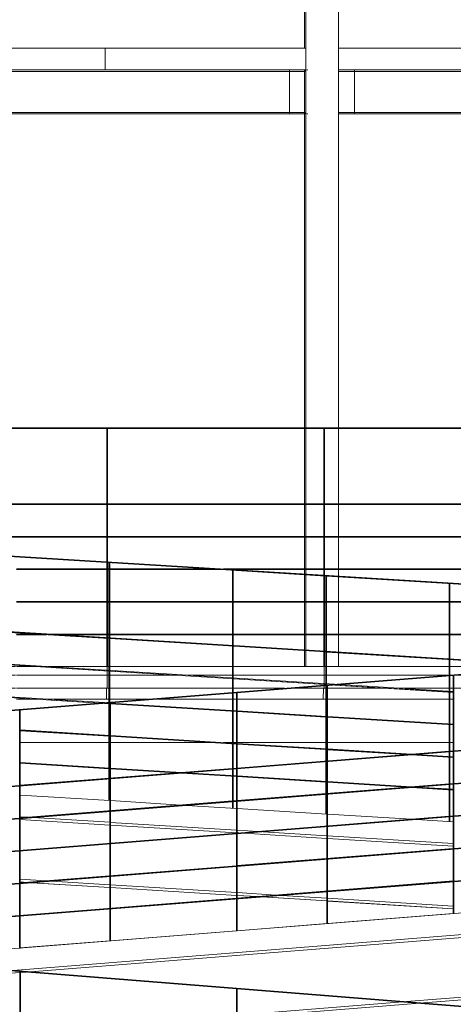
# Model space of a CAD drawing. Header units: millimetres. Extents: x 210059 to 342622, y 147607 to 161162.
# Tile 17 of 30: x 264420 to 266420, y 150793 to 155332. Entities that reach past the tile are written whole.
import ezdxf

# ---------------------------------------------------------------- set-up
doc = ezdxf.new("R2010")
doc.units = ezdxf.units.MM
for name, color, linetype, lineweight in [('A-FLOR', 192, 'Continuous', 5), ('A-GENM', 13, 'Continuous', 13), ('Balaústres', 7, 'Continuous', 5), ('C-TOPO', 7, 'Continuous', 5), ('Corrimão', 7, 'Continuous', 5), ('Guarda-corpos', 7, 'Continuous', 5), ('I-WALL', 2, 'Continuous', 13), ('S-BEAM', 12, 'Continuous', 13), ('S-COLS', 52, 'Continuous', 13)]:
    doc.layers.add(name, color=color, linetype=linetype, lineweight=lineweight)

# ---------------------------------------------------------------- blocks, each defined once
blk = doc.blocks.new('Guarda-corpo - 25mm-V44-TRECHO 1 - CORTE LONGITUDINAL')
at = {"layer": 'Balaústres', "color": 55}
for p, q in [((263835.8328651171, 152102.9218229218), (263835.8328651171, 151756.4138404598)), ((263836.0372698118, 151755.9475417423), (263836.0372698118, 152102.9380746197)), ((263839.0372549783, 151756.1860629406), (263839.0372549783, 152103.176595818)), ((263835.8328651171, 151752.9218229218), (263835.8328651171, 151606.4138404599)), ((263836.0372698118, 151605.9475417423), (263836.0372698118, 151752.9380746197)), ((263839.0372549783, 151606.1860629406), (263839.0372549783, 151753.176595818)), ((263835.8328651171, 151602.9218229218), (263835.8328651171, 151456.4138404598)), ((263836.0372698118, 151455.9475417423), (263836.0372698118, 151602.9380746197)), ((263839.0372549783, 151456.1860629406), (263839.0372549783, 151603.176595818)), ((263835.8328651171, 151452.9218229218), (263835.8328651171, 151306.4138404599)), ((263836.0372698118, 151305.9475417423), (263836.0372698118, 151452.9380746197)), ((263839.0372549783, 151306.1860629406), (263839.0372549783, 151453.176595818)), ((263835.8328651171, 151302.9218229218), (263835.8328651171, 151156.4138404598)), ((263836.0372698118, 151155.9475417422), (263836.0372698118, 151302.9380746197)), ((263839.0372549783, 151156.1860629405), (263839.0372549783, 151303.176595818)), ((263835.8328651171, 151152.9218229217), (263835.8328651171, 151006.4300921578)), ((263836.0372698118, 151006.4300921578), (263836.0372698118, 151152.9380746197)), ((263839.0372549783, 151006.6686133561), (263839.0372549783, 151153.1765958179)), ((263835.8328651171, 151006.4300921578), (263836.0372698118, 151006.4300921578)), ((263836.0372698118, 151006.4300921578), (263839.0372549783, 151006.6686133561))]:
    blk.add_line(p, q, dxfattribs=at)
blk = doc.blocks.new('Guarda-corpo - Guarda-corpo-2976238-TRECHO 1 - CORTE LONGITUDINAL')
at = {"layer": 'Corrimão', "color": 55}
for p, q in [((256837.5718741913, 151549.9998900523), (269415.0110670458, 152550.0001238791)), ((265422.5985267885, 151882.5735466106), (266419.59359708, 151961.842091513)), ((264422.6034713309, 151803.0664805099), (265419.5985416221, 151882.3350254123)), ((265422.5985267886, 151732.5735466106), (266419.59359708, 151811.842091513)), ((264422.6034713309, 151653.06648051), (265419.5985416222, 151732.3350254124)), ((265422.5985267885, 151582.5735466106), (266419.59359708, 151661.842091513)), ((264422.6034713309, 151503.0664805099), (265419.5985416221, 151582.3350254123)), ((265422.5985267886, 151432.5735466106), (266419.59359708, 151511.842091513)), ((264422.6034713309, 151353.06648051), (265419.5985416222, 151432.3350254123)), ((265422.5985267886, 151282.5735466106), (266419.59359708, 151361.842091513)), ((264422.6034713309, 151203.06648051), (265419.5985416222, 151282.3350254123))]:
    blk.add_line(p, q, dxfattribs=at)
for p in [(1999.990110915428, 159.0141322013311), (999.9950554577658, 79.50706610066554)]:
    blk.add_blockref('Guarda-corpo - 25mm-V44-TRECHO 1 - CORTE LONGITUDINAL', p)
blk = doc.blocks.new('Guarda-corpo - 25mm-4287830-TRECHO 1 - CORTE LONGITUDINAL')
at = {"layer": 'Balaústres', "color": 55}
for p, q in [((269419.3743587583, 152199.8644877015), (269419.3743587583, 152546.855020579)), ((269422.5787486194, 152547.1192605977), (269419.578763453, 152546.8807393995)), ((269419.578763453, 151449.8807393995), (269419.578763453, 152546.8807393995)), ((269422.5787486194, 152547.1192605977), (269422.5787486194, 151450.1192605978)), ((269419.3743587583, 152049.8644877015), (269419.3743587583, 152196.8550205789)), ((269419.3743587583, 151899.8644877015), (269419.3743587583, 152046.8550205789)), ((269419.3743587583, 151749.8644877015), (269419.3743587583, 151896.8550205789)), ((269419.3743587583, 151599.8644877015), (269419.3743587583, 151746.8550205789)), ((269419.3743587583, 151449.8807393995), (269419.3743587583, 151596.8550205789)), ((269419.3743587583, 151449.8807393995), (269419.578763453, 151449.8807393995)), ((269419.578763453, 151449.8807393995), (269422.5787486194, 151450.1192605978))]:
    blk.add_line(p, q, dxfattribs=at)
blk = doc.blocks.new('Guarda-corpo - Guarda-corpo-2976281-TRECHO 1 - CORTE LONGITUDINAL')
at = {"layer": 'Corrimão', "color": 55}
for p, q in [((256843.6425087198, 151550.0000003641), (269421.0787560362, 152549.9999999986)), ((256862.670371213, 151548.5033902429), (269421.0787560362, 152546.990532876)), ((259044.8261012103, 151375.0105150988), (269421.0787560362, 152199.9999999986)), ((259063.7520525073, 151373.5058022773), (269421.0787560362, 152196.990532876)), ((259988.146821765, 151300.0115488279), (269421.0787560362, 152049.9999999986)), ((260007.0727730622, 151298.5068360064), (269421.0787560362, 152046.990532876)), ((260931.4675423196, 151225.0125825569), (269421.0787560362, 151899.9999999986)), ((260950.3934936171, 151223.5078697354), (269421.0787560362, 151896.990532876)), ((261874.7882628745, 151150.013616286), (269421.0787560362, 151749.9999999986)), ((261893.7142141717, 151148.5089034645), (269421.0787560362, 151746.990532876)), ((262818.1089834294, 151075.014650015), (269421.0787560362, 151599.9999999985)), ((262837.0349347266, 151073.5099371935), (269421.0787560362, 151596.990532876))]:
    blk.add_line(p, q, dxfattribs=at)
for p in [(-2999.985166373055, -238.5211983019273), (-3999.980221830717, -318.0282644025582), (-4999.975277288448, -397.5353305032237)]:
    blk.add_blockref('Guarda-corpo - 25mm-4287830-TRECHO 1 - CORTE LONGITUDINAL', p)
blk = doc.blocks.new('Guarda-corpo - 25mm-V73-TRECHO 1 - CORTE LONGITUDINAL')
at = {"layer": 'Balaústres', "color": 55}
for p, q in [((265419.9446208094, 150518.1550115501), (265419.9446208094, 150865.1387603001)), ((265420.1490255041, 149768.4369880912), (265420.1490255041, 150865.1387603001)), ((265423.1490106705, 149768.1984758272), (265423.1490106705, 150864.9002456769)), ((265419.9446208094, 150368.1550115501), (265419.9446208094, 150515.1455449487)), ((265419.9446208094, 150218.1550115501), (265419.9446208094, 150365.1455449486)), ((265419.9446208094, 150068.1550115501), (265419.9446208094, 150215.1455449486)), ((265419.9446208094, 149918.1550115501), (265419.9446208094, 150065.1455449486)), ((265419.9446208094, 149768.4532391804), (265419.9446208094, 149915.1455449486))]:
    blk.add_line(p, q, dxfattribs=at)
blk = doc.blocks.new('Guarda-corpo - 25mm-V74-TRECHO 1 - CORTE LONGITUDINAL')
at = {"layer": 'Balaústres', "color": 55}
for p, q in [((264419.9495653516, 150597.6598859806), (264419.9495653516, 150944.6436347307)), ((264420.1539700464, 149847.9410761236), (264420.1539700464, 150944.6436347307)), ((264423.1539552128, 149847.7025638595), (264423.1539552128, 150944.4051201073)), ((264419.9495653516, 150447.6598859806), (264419.9495653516, 150594.6504193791)), ((264419.9495653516, 150297.6598859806), (264419.9495653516, 150444.6504193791)), ((264419.9495653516, 150147.6598859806), (264419.9495653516, 150294.6504193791)), ((264419.9495653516, 149997.6598859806), (264419.9495653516, 150144.6504193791)), ((264419.9495653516, 149847.9573272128), (264419.9495653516, 149994.6504193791))]:
    blk.add_line(p, q, dxfattribs=at)
blk = doc.blocks.new('Guarda-corpo - Guarda-corpo-3090293-TRECHO 1 - CORTE LONGITUDINAL')
at = {"layer": 'Corrimão', "color": 55}
for p, q in [((256843.8469088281, 151549.999954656), (269421.629239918, 150550.0000052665)), ((269421.6292399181, 150546.990538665), (256843.8469088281, 151546.9904880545))]:
    blk.add_line(p, q, dxfattribs=at)
for name in ['Guarda-corpo - 25mm-V74-TRECHO 1 - CORTE LONGITUDINAL', 'Guarda-corpo - 25mm-V73-TRECHO 1 - CORTE LONGITUDINAL']:
    blk.add_blockref(name, (0, 0))
blk = doc.blocks.new('_EST_ PLACA PISO ESTRUTURAL BORDA - _EST_ PLACA PISO ESTRUTURAL BORDA-V91-TRECHO 1 - CORTE LONGITUDINAL')
at = {"layer": 'A-GENM'}
for p, q in [((265823.8729686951, 152310), (265823.8729686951, 152350)), ((265823.8729686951, 152350), (265831.9171020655, 152350)), ((265834.9170872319, 152350), (266400.9628690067, 152350)), ((266403.962854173, 152350), (266823.8680241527, 152350)), ((266823.8680241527, 152350), (266823.8680241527, 152343.9849240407)), ((265831.9171020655, 152310), (265823.8729686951, 152310)), ((265823.8729686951, 152271.3440625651), (265823.8729686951, 152310)), ((265831.9171020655, 152310), (265823.8729686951, 152310)), ((266396.4248085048, 152310), (265834.9170872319, 152310)), ((266396.4248085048, 152310), (265834.9170872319, 152310)), ((266823.8680241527, 152310), (266440.3454364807, 152310)), ((266823.8680241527, 152310), (266440.3454364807, 152310)), ((266823.8680241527, 152340.4929065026), (266823.8680241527, 152310)), ((266823.8680241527, 152310), (266823.8680241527, 152250)), ((265823.8729686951, 152264.47785794), (265823.8729686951, 152267.9708548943)), ((265823.8729686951, 152250), (265823.8729686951, 152260.985840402)), ((265820.2408545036, 152200), (265820.345677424, 152250)), ((265831.9171020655, 152250), (265823.8729686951, 152250)), ((266114.8995396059, 152250), (265839.0273658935, 152250)), ((266400.9628690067, 152250), (266169.5264934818, 152250)), ((266419.59359708, 152250), (266403.962854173, 152250)), ((266823.8680241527, 152250), (266422.5935822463, 152250)), ((266820.3407328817, 152250), (266820.2564919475, 152209.8175027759)), ((266820.2494210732, 152206.4447317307), (266820.2359099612, 152200))]:
    blk.add_line(p, q, dxfattribs=at)
blk = doc.blocks.new('_EST_ PLACA PISO ESTRUTURAL BORDA - _EST_ PLACA PISO ESTRUTURAL BORDA-V92-TRECHO 1 - CORTE LONGITUDINAL')
at = {"layer": 'A-GENM'}
for p, q in [((264823.877915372, 152333.0936338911), (264823.877915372, 152350)), ((264823.877915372, 152350), (264831.9220466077, 152350)), ((264834.9220317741, 152350), (265400.9678135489, 152350)), ((265403.9677987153, 152350), (265823.8729708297, 152350)), ((265823.8729708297, 152350), (265823.8729708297, 152310)), ((264823.877915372, 152310), (264823.877915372, 152329.7204262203)), ((264831.9220466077, 152310), (264823.877915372, 152310)), ((264823.877915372, 152250), (264823.877915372, 152310)), ((264831.9220466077, 152310), (264823.877915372, 152310)), ((265143.2376817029, 152310), (264834.9220317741, 152310)), ((265143.2376817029, 152310), (264834.9220317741, 152310)), ((265400.9678135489, 152310), (265197.8646355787, 152310)), ((265400.9678135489, 152310), (265197.8646355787, 152310)), ((265823.8729708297, 152310), (265403.9677987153, 152310)), ((265823.8729708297, 152310), (265403.9677987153, 152310)), ((265823.8729708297, 152310), (265823.8729708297, 152271.3440624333)), ((265823.8729708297, 152267.9708547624), (265823.8729708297, 152264.4778581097)), ((265823.8729708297, 152260.9858405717), (265823.8729708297, 152250)), ((264820.2458011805, 152200), (264820.3506241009, 152250)), ((264831.9220466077, 152250), (264823.877915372, 152250)), ((265400.9678135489, 152250), (264834.9220317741, 152250)), ((265641.7786333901, 152250), (265403.9677987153, 152250)), ((265823.8729708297, 152250), (265685.6992613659, 152250)), ((265820.3456795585, 152250), (265820.2408566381, 152200))]:
    blk.add_line(p, q, dxfattribs=at)
blk = doc.blocks.new('_EST_ PLACA PISO ESTRUTURAL BORDA - _EST_ PLACA PISO ESTRUTURAL BORDA-V93-TRECHO 1 - CORTE LONGITUDINAL')
at = {"layer": 'A-GENM'}
for p, q in [((263823.8828620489, 152310), (263823.8828620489, 152350)), ((263823.8828620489, 152350), (263831.9269911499, 152350)), ((263834.9269763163, 152350), (264400.9727580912, 152350)), ((264404.3819928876, 152350), (264495.4631097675, 152350)), ((264550.0900636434, 152350), (264823.8779175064, 152350)), ((264823.8779175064, 152350), (264823.8779175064, 152333.0936337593)), ((263831.9269911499, 152310), (263823.8828620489, 152310)), ((263823.8828620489, 152250), (263823.8828620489, 152310)), ((263831.9269911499, 152310), (263823.8828620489, 152310)), ((264400.9727580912, 152310), (263834.9269763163, 152310)), ((264400.9727580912, 152310), (263834.9269763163, 152310)), ((264823.8779175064, 152310), (264404.3819928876, 152310)), ((264823.8779175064, 152310), (264404.3819928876, 152310)), ((264823.8779175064, 152329.7204260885), (264823.8779175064, 152310)), ((264823.8779175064, 152310), (264823.8779175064, 152250)), ((263820.2507478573, 152200), (263820.3381468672, 152241.688883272)), ((263820.3452177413, 152245.0616543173), (263820.3555707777, 152250)), ((263831.9269911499, 152250), (263823.8828620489, 152250)), ((264400.9727580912, 152250), (263834.9269763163, 152250)), ((264823.8779175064, 152250), (264404.3819928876, 152250)), ((264820.3506262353, 152250), (264820.2458033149, 152200))]:
    blk.add_line(p, q, dxfattribs=at)
blk = doc.blocks.new('Guarda-corpo - 25mm-V114-TRECHO 1 - CORTE LONGITUDINAL')
at = {"layer": 'Balaústres', "color": 55}
for p, q in [((264831.717641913, 152829.5969097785), (264831.717641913, 152482.6095317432)), ((264831.9220466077, 152185.6103604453), (264831.9220466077, 152829.5969097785)), ((264834.9220317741, 152185.8488816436), (264834.9220317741, 152829.4116610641)), ((264831.717641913, 152479.6038176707), (264831.717641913, 152332.6095317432)), ((264831.717641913, 152329.6038176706), (264831.717641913, 152185.5941087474)), ((264831.717641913, 152179.6038176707), (264831.717641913, 152032.6095317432)), ((264831.9220466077, 151835.6103604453), (264831.9220466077, 152182.1183429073)), ((264834.9220317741, 151835.8488816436), (264834.9220317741, 152182.3568641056)), ((264831.717641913, 152029.6038176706), (264831.717641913, 151882.6095317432)), ((264831.717641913, 151879.6038176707), (264831.717641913, 151835.5941087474)), ((264831.717641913, 151832.1020912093), (264831.717641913, 151732.617785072)), ((264831.9220466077, 151732.6051631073), (264831.9220466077, 151832.1183429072)), ((264834.9220317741, 151732.4199143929), (264834.9220317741, 151832.3568641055))]:
    blk.add_line(p, q, dxfattribs=at)
blk = doc.blocks.new('Guarda-corpo - 25mm-V115-TRECHO 1 - CORTE LONGITUDINAL')
at = {"layer": 'Balaústres', "color": 55}
for p, q in [((265831.7126973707, 152767.8473383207), (265831.7126973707, 152420.8599602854)), ((265831.9171020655, 152265.117426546), (265831.9171020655, 152767.8473383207)), ((265834.9170872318, 152265.3559477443), (265834.9170872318, 152767.6620896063)), ((265831.7126973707, 152417.8542462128), (265831.7126973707, 152270.8599602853)), ((265831.7126973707, 152267.8542462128), (265831.7126973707, 152265.1011748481)), ((265831.7126973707, 152261.60915731), (265831.7126973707, 152120.8599602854)), ((265831.9171020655, 151915.117426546), (265831.9171020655, 152261.6254090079)), ((265834.9170872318, 151915.3559477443), (265834.9170872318, 152261.8639302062)), ((265831.7126973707, 152117.8542462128), (265831.7126973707, 151970.8599602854)), ((265831.7126973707, 151967.8542462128), (265831.7126973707, 151915.101174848)), ((265831.7126973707, 151911.60915731), (265831.7126973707, 151820.8599602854)), ((265831.9171020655, 151765.117426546), (265831.9171020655, 151911.6254090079)), ((265834.9170872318, 151765.3559477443), (265834.9170872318, 151911.8639302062)), ((265831.7126973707, 151817.8542462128), (265831.7126973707, 151765.1011748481)), ((265831.7126973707, 151761.6091573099), (265831.7126973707, 151670.8682136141)), ((265831.9171020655, 151670.8555916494), (265831.9171020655, 151761.6254090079)), ((265834.9170872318, 151670.670342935), (265834.9170872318, 151761.8639302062))]:
    blk.add_line(p, q, dxfattribs=at)
blk = doc.blocks.new('Guarda-corpo - Guarda-corpo-3704854-TRECHO 1 - CORTE LONGITUDINAL')
at = {"layer": 'Corrimão', "color": 55}
for p, q in [((254833.4714846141, 153449.9999999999), (269408.3993531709, 152549.9999999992)), ((269390.8416287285, 152548.0784732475), (254833.4714846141, 153446.9942859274)), ((254833.4714846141, 153100), (266934.3724942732, 152352.7708536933)), ((266913.0942077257, 152351.0790711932), (254833.4714846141, 153096.9942859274)), ((254833.4714846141, 152949.9999999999), (265872.4807424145, 152268.3425385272)), ((265851.2024558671, 152266.6507560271), (254833.4714846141, 152946.9942859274)), ((254833.4714846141, 152800), (264810.5889905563, 152183.9142233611)), ((264789.3107040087, 152182.222440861), (254833.4714846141, 152796.9942859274)), ((266419.59359708, 152231.5526730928), (265875.9234200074, 152265.1242395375)), ((265897.2017065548, 152266.8160220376), (266419.5935970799, 152234.5583871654)), ((264836.0323252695, 152179.337386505), (264814.0316681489, 152180.6959243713)), ((264839.032310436, 152182.1578518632), (265419.5985416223, 152146.3079586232)), ((265419.5985416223, 152143.3022445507), (264839.032310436, 152179.1521377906)), ((265422.5985267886, 152146.1227099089), (265836.0273807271, 152120.5935291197)), ((265836.0273807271, 152117.5878150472), (265422.5985267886, 152143.1169958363)), ((265839.0273658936, 152120.4082804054), (266419.5935970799, 152084.5583871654)), ((266419.59359708, 152081.5526730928), (265839.0273658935, 152117.4025663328)), ((264422.6034713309, 152057.8722813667), (264836.0323252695, 152032.3431005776)), ((264836.0323252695, 152029.337386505), (264422.6034713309, 152054.8665672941)), ((264839.032310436, 152032.1578518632), (265419.5985416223, 151996.3079586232)), ((265419.5985416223, 151993.3022445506), (264839.032310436, 152029.1521377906)), ((265422.5985267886, 151996.1227099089), (265836.0273807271, 151970.5935291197)), ((265836.0273807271, 151967.5878150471), (265422.5985267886, 151993.1169958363)), ((265839.0273658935, 151970.4082804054), (266226.4446597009, 151946.4853102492)), ((266205.1663731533, 151944.7935277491), (265839.0273658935, 151967.4025663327)), ((266419.59359708, 151931.5526730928), (266229.8873372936, 151943.2670112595)), ((266251.1656238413, 151944.9587937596), (266419.59359708, 151934.5583871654)), ((264422.6034713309, 151907.8722813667), (264836.0323252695, 151882.3431005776)), ((264836.0323252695, 151879.337386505), (264422.6034713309, 151904.8665672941)), ((264839.032310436, 151882.1578518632), (265164.5529078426, 151862.0569950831)), ((265143.274621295, 151860.365212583), (264839.032310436, 151879.1521377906)), ((265419.5985416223, 151843.3022445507), (265167.9955854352, 151858.8386960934)), ((265189.2738719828, 151860.5304785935), (265419.5985416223, 151846.3079586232)), ((265422.5985267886, 151846.1227099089), (265836.0273807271, 151820.5935291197)), ((265836.0273807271, 151817.5878150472), (265422.5985267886, 151843.1169958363)), ((265839.0273658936, 151820.4082804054), (266226.4446597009, 151796.4853102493)), ((266205.1663731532, 151794.7935277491), (265839.0273658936, 151817.4025663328)), ((266419.5935970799, 151781.5526730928), (266229.8873372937, 151793.2670112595)), ((266251.1656238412, 151794.9587937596), (266419.5935970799, 151784.5583871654))]:
    blk.add_line(p, q, dxfattribs=at)
for name in ['Guarda-corpo - 25mm-V114-TRECHO 1 - CORTE LONGITUDINAL', 'Guarda-corpo - 25mm-V115-TRECHO 1 - CORTE LONGITUDINAL']:
    blk.add_blockref(name, (0, 0))
blk = doc.blocks.new('Guarda-corpo - 25mm-V122-TRECHO 1 - CORTE LONGITUDINAL')
at = {"layer": 'Balaústres', "color": 55}
for p, q in [((265400.7634088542, 152447.4710257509), (265400.7634088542, 152794.0909101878)), ((265400.9678135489, 152447.4584037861), (265400.9678135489, 152794.0909101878)), ((265403.9677987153, 152793.9056614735), (265403.9677987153, 152447.2731550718)), ((265400.7634088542, 152297.4710257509), (265400.7634088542, 152444.09781808)), ((265400.9678135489, 152297.4584037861), (265400.9678135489, 152444.4526897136)), ((265403.9677987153, 152444.2674409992), (265403.9677987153, 152297.2731550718)), ((265400.7634088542, 152230.8374918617), (265400.7634088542, 152294.09781808)), ((265400.9678135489, 152230.8537435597), (265400.9678135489, 152294.4526897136)), ((265403.9677987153, 152294.2674409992), (265403.9677987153, 152231.092264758)), ((265400.7634088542, 152147.4710257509), (265400.7634088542, 152227.3454743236)), ((265400.9678135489, 152147.4584037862), (265400.9678135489, 152227.3617260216)), ((265403.9677987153, 152227.6002472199), (265403.9677987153, 152147.2731550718)), ((265400.7634088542, 151997.4710257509), (265400.7634088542, 152144.09781808)), ((265400.9678135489, 151997.4584037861), (265400.9678135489, 152144.4526897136)), ((265403.9677987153, 152144.2674409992), (265403.9677987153, 151997.2731550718)), ((265400.7634088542, 151880.8374918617), (265400.7634088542, 151994.09781808)), ((265400.9678135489, 151880.8537435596), (265400.9678135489, 151994.4526897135)), ((265403.9677987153, 151994.2674409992), (265403.9677987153, 151881.0922647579)), ((265400.7634088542, 151847.4710257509), (265400.7634088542, 151877.3454743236)), ((265400.9678135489, 151847.4584037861), (265400.9678135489, 151877.3617260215)), ((265403.9677987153, 151877.6002472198), (265403.9677987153, 151847.2731550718)), ((265400.7634088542, 151730.8374918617), (265400.7634088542, 151844.09781808)), ((265400.9678135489, 151730.8537435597), (265400.9678135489, 151844.4526897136)), ((265403.9677987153, 151844.2674409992), (265403.9677987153, 151731.092264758)), ((265400.7634088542, 151697.4792790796), (265400.7634088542, 151727.3454743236)), ((265400.9678135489, 151697.4666571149), (265400.9678135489, 151727.3617260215)), ((265403.9677987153, 151727.6002472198), (265403.9677987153, 151697.2814084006))]:
    blk.add_line(p, q, dxfattribs=at)
blk = doc.blocks.new('Guarda-corpo - 25mm-V123-TRECHO 1 - CORTE LONGITUDINAL')
at = {"layer": 'Balaústres', "color": 55}
for p, q in [((266400.7584643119, 152385.721454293), (266400.7584643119, 152732.34133873)), ((266400.9628690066, 152385.7088323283), (266400.9628690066, 152732.34133873)), ((266403.962854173, 152732.1560900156), (266403.962854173, 152385.5235836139)), ((266400.7584643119, 152310.3445579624), (266400.7584643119, 152382.3482466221)), ((266400.9628690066, 152310.3608096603), (266400.9628690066, 152382.7031182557)), ((266403.962854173, 152382.5178695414), (266403.962854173, 152310.5993308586)), ((266400.7584643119, 152235.721454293), (266400.7584643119, 152306.8525404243)), ((266400.9628690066, 152235.7088323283), (266400.9628690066, 152306.8687921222)), ((266403.962854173, 152307.1073133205), (266403.962854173, 152235.5235836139)), ((266400.7584643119, 152085.721454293), (266400.7584643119, 152232.3482466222)), ((266400.9628690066, 152085.7088323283), (266400.9628690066, 152232.7031182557)), ((266403.962854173, 152232.5178695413), (266403.962854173, 152085.5235836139)), ((266400.7584643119, 151960.3445579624), (266400.7584643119, 152082.3482466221)), ((266400.9628690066, 151960.3608096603), (266400.9628690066, 152082.7031182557)), ((266403.962854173, 152082.5178695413), (266403.962854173, 151960.5993308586)), ((266400.7584643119, 151935.721454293), (266400.7584643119, 151956.8525404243)), ((266400.9628690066, 151935.7088323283), (266400.9628690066, 151956.8687921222)), ((266403.962854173, 151957.1073133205), (266403.962854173, 151935.5235836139)), ((266400.7584643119, 151810.3445579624), (266400.7584643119, 151932.3482466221)), ((266400.9628690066, 151810.3608096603), (266400.9628690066, 151932.7031182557)), ((266403.962854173, 151932.5178695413), (266403.962854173, 151810.5993308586)), ((266400.7584643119, 151785.721454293), (266400.7584643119, 151806.8525404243)), ((266400.9628690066, 151785.7088323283), (266400.9628690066, 151806.8687921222)), ((266403.962854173, 151807.1073133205), (266403.962854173, 151785.5235836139)), ((266400.7584643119, 151660.3445579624), (266400.7584643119, 151782.3482466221)), ((266400.9628690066, 151660.3608096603), (266400.9628690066, 151782.7031182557)), ((266403.962854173, 151782.5178695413), (266403.962854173, 151660.5993308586)), ((266400.7584643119, 151635.7297076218), (266400.7584643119, 151656.8525404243)), ((266400.9628690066, 151635.7170856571), (266400.9628690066, 151656.8687921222)), ((266403.962854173, 151657.1073133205), (266403.962854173, 151635.5318369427))]:
    blk.add_line(p, q, dxfattribs=at)
blk = doc.blocks.new('Guarda-corpo - Guarda-corpo-3704872-TRECHO 1 - CORTE LONGITUDINAL')
at = {"layer": 'Corrimão', "color": 55}
for p, q in [((263834.9269763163, 152890.7880248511), (264831.9220466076, 152829.2237021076)), ((264834.922031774, 152829.0384533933), (265831.9171020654, 152767.4741306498)), ((265834.9170872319, 152767.2888819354), (266831.912157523, 152705.7245591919)), ((263834.9269763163, 152540.7880248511), (264831.9220466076, 152479.2237021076)), ((264834.922031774, 152479.0384533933), (265831.9171020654, 152417.4741306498)), ((263834.9269763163, 152390.7880248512), (264831.9220466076, 152329.2237021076)), ((265834.9170872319, 152417.2888819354), (266831.912157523, 152355.7245591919)), ((264834.922031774, 152329.0384533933), (265831.9171020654, 152267.4741306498)), ((265834.9170872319, 152267.2888819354), (265848.6008663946, 152266.4439102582)), ((265873.321830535, 152264.9173937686), (266419.5935970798, 152231.1851794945)), ((263834.9269763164, 152240.7880248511), (264786.7091145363, 152182.015595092)), ((264811.4300786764, 152180.4890786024), (264831.9220466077, 152179.2237021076)), ((264839.032310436, 152178.7846441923), (265419.5985416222, 152142.9347509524)), ((265422.5985267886, 152142.749502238), (265831.9171020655, 152117.4741306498)), ((265839.0273658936, 152117.0350727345), (266419.5935970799, 152081.1851794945)), ((264422.6034713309, 152054.4990736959), (264831.9220466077, 152029.2237021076)), ((264839.032310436, 152028.7846441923), (265419.5985416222, 151992.9347509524)), ((265422.5985267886, 151992.749502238), (265831.9171020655, 151967.4741306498)), ((265839.0273658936, 151967.0350727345), (266202.564783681, 151944.5866819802)), ((266227.2857478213, 151943.0601654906), (266419.5935970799, 151931.1851794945)), ((264422.6034713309, 151904.4990736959), (264831.9220466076, 151879.2237021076)), ((264839.032310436, 151878.7846441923), (265140.6730318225, 151860.1583668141)), ((265165.3939959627, 151858.6318503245), (265419.5985416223, 151842.9347509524)), ((265422.5985267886, 151842.749502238), (265831.9171020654, 151817.4741306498)), ((265839.0273658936, 151817.0350727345), (266202.5647836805, 151794.5866819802)), ((266227.285747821, 151793.0601654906), (266419.5935970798, 151781.1851794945))]:
    blk.add_line(p, q, dxfattribs=at)
for name in ['Guarda-corpo - 25mm-V122-TRECHO 1 - CORTE LONGITUDINAL', 'Guarda-corpo - 25mm-V123-TRECHO 1 - CORTE LONGITUDINAL']:
    blk.add_blockref(name, (0, 0))
blk = doc.blocks.new('PFC-Parallel Flange Channel - 90x300-3727853-TRECHO 1 - CORTE LONGITUDINAL')
at = {"layer": 'S-BEAM'}
for p, q in [((264422.6034713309, 151657.8805346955), (264456.6835008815, 151655.77609707)), ((264422.6034713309, 151645.3567260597), (264836.0323252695, 151619.8275452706)), ((264481.4044650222, 151654.2495805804), (264836.0323252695, 151632.3513539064)), ((264839.0323104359, 151632.166105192), (265419.5985416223, 151596.316211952)), ((264839.0323104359, 151619.6422965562), (265419.5985416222, 151583.7924033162)), ((265422.5985267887, 151596.1309632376), (265518.5752527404, 151590.2044122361)), ((265422.5985267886, 151583.6071546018), (265429.9157254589, 151583.1553184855)), ((265454.6366895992, 151581.6288019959), (265836.0273807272, 151558.0779738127)), ((265543.2962168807, 151588.6778957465), (265836.0273807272, 151570.6017824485)), ((265839.0273658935, 151570.4165337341), (266419.59359708, 151534.5666404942)), ((265839.0273658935, 151557.8927250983), (266419.5935970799, 151522.0428318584)), ((264422.603471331, 151369.8329360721), (264541.2978771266, 151362.5035711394)), ((264422.6034713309, 151357.3091274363), (264452.6383498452, 151355.4544773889)), ((264477.3593139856, 151353.9279608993), (264836.0323252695, 151331.7799466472)), ((264566.018841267, 151360.9770546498), (264836.0323252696, 151344.303755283)), ((264839.032310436, 151344.1185065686), (265419.5985416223, 151308.2686133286)), ((264839.0323104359, 151331.5946979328), (265419.5985416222, 151295.7448046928)), ((265422.5985267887, 151308.0833646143), (265603.1896289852, 151296.9318863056)), ((265422.5985267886, 151295.5595559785), (265514.5301017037, 151289.882792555)), ((265539.2510658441, 151288.3562760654), (265836.0273807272, 151270.0303751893)), ((265627.9105931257, 151295.4053698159), (265836.0273807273, 151282.5541838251)), ((265839.0273658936, 151282.3689351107), (266419.59359708, 151246.5190418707)), ((265839.0273658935, 151269.8451264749), (266419.5935970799, 151233.995233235))]:
    blk.add_line(p, q, dxfattribs=at)
blk = doc.blocks.new('PFC-Parallel Flange Channel - 90x300-V132-TRECHO 1 - CORTE LONGITUDINAL')
at = {"layer": 'S-BEAM'}
for p, q in [((264450.0126998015, 151355.2457186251), (264422.603471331, 151356.9382351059)), ((264836.0323252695, 151331.4090543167), (264474.7336639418, 151353.7192021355)), ((265419.5985416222, 151295.3739123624), (264839.032310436, 151331.2238056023)), ((265511.9044516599, 151289.6740337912), (265422.5985267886, 151295.188663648)), ((265836.0273807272, 151269.6594828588), (265536.6254158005, 151288.1475173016)), ((266419.5935970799, 151233.6243409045), (265839.0273658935, 151269.4742341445))]:
    blk.add_line(p, q, dxfattribs=at)
blk = doc.blocks.new('_EST_ PILAR METÁLICO COM ILUMINAÇÃO - 150 x 150-V151-TRECHO 1 - CORTE LONGITUDINAL')
at = {"layer": 'S-COLS'}
for p, q in [((265739.2083646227, 155199.9999999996), (265739.2083646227, 156279.042528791)), ((265739.6800677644, 156261.9962006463), (265739.6800677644, 153450)), ((265889.679326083, 153450), (265889.679326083, 156261.9962006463)), ((265739.2083646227, 153450), (265739.2083646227, 155099.9999999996)), ((265739.2083646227, 153100), (265739.2083646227, 153447)), ((265739.6800677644, 153447), (265739.6800677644, 153100)), ((265889.679326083, 153100), (265889.679326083, 153447)), ((265739.2083646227, 152950), (265739.2083646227, 153097)), ((265739.6800677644, 153097), (265739.6800677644, 152950)), ((265889.679326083, 152950), (265889.679326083, 153097)), ((265739.2083646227, 152800), (265739.2083646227, 152947)), ((265739.6800677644, 152947), (265739.6800677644, 152800)), ((265889.679326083, 152800), (265889.679326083, 152947)), ((265739.2083646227, 152776.5720914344), (265739.2083646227, 152797)), ((265739.2083646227, 152650), (265739.2083646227, 152773.1988837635)), ((265739.6800677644, 152797), (265739.6800677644, 152776.5429638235)), ((265739.6800677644, 152773.1697561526), (265739.6800677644, 152650)), ((265889.679326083, 152767.2805281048), (265889.679326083, 152797)), ((265889.679326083, 152650), (265889.679326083, 152763.907320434)), ((265739.2083646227, 152500), (265739.2083646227, 152647)), ((265739.6800677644, 152647), (265739.6800677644, 152500)), ((265889.679326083, 152500), (265889.679326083, 152647)), ((265739.2083646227, 152426.5720914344), (265739.2083646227, 152497)), ((265739.6800677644, 152497), (265739.6800677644, 152426.5429638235)), ((265889.679326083, 152417.2805281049), (265889.679326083, 152497)), ((265739.2083646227, 152350), (265739.2083646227, 152423.1988837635)), ((265739.6800677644, 152423.1697561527), (265739.6800677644, 152350)), ((265889.679326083, 152350), (265889.679326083, 152413.907320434))]:
    blk.add_line(p, q, dxfattribs=at)
blk = doc.blocks.new('_EST_ PILAR METÁLICO COM ILUMINAÇÃO - 150 x 150-V154-TRECHO 1 - CORTE LONGITUDINAL')
at = {"layer": 'S-COLS'}
for p, q in [((265732.9205474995, 155199.9999999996), (265732.9205474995, 160261.9962006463)), ((265733.3922506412, 160279.042528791), (265733.3922506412, 155199.9999999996)), ((265732.9205474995, 153450), (265732.9205474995, 155099.9999999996)), ((265733.3922506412, 155099.9999999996), (265733.3922506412, 153450)), ((265732.9205474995, 153100), (265732.9205474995, 153447)), ((265733.3922506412, 153447), (265733.3922506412, 153100)), ((265732.9205474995, 152950), (265732.9205474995, 153097)), ((265733.3922506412, 153097), (265733.3922506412, 152950)), ((265732.9205474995, 152800), (265732.9205474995, 152947)), ((265733.3922506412, 152947), (265733.3922506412, 152800)), ((265732.9205474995, 152776.960363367), (265732.9205474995, 152797)), ((265732.9205474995, 152650), (265732.9205474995, 152773.5871556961)), ((265733.3922506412, 152797), (265733.3922506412, 152776.9312357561)), ((265733.3922506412, 152773.5580280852), (265733.3922506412, 152650)), ((265732.9205474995, 152500), (265732.9205474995, 152647)), ((265733.3922506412, 152647), (265733.3922506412, 152500)), ((265732.9205474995, 152426.960363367), (265732.9205474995, 152497)), ((265733.3922506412, 152497), (265733.3922506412, 152426.9312357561)), ((265732.9205474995, 152350), (265732.9205474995, 152423.5871556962)), ((265733.3922506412, 152423.5580280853), (265733.3922506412, 152350))]:
    blk.add_line(p, q, dxfattribs=at)
blk = doc.blocks.new('_EME_ GRADEX PISO 3X1  - _EME_ GRADEX PISO 3X1 -V177-TRECHO 1 - CORTE LONGITUDINAL')
at = {"layer": 'A-GENM'}
for p, q in [((265889.6793260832, 155199.9999999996), (266814.4418619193, 155199.9999999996)), ((266814.4418619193, 155199.9999999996), (266814.4418619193, 155104.9999999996)), ((265964.612195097, 155099.9999999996), (265889.6793260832, 155099.9999999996)), ((266814.4418619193, 155104.9999999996), (266814.4418619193, 155099.9999999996))]:
    blk.add_line(p, q, dxfattribs=at)
blk = doc.blocks.new('_EME_ GRADEX PISO 3X1  - _EME_ GRADEX PISO 3X1 -V173-TRECHO 1 - CORTE LONGITUDINAL')
at = {"layer": 'A-GENM'}
for p, q in [((279814.3775828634, 155199.9999999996), (280814.3726383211, 155199.9999999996)), ((279814.3775828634, 155199.9999999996), (279814.3775828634, 155104.9999999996)), ((280814.3726383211, 155199.9999999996), (280814.3726383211, 155104.9999999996)), ((279814.3775828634, 155104.9999999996), (279814.3775828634, 155099.9999999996)), ((280814.3726383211, 155104.9999999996), (280814.3726383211, 155099.9999999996))]:
    blk.add_line(p, q, dxfattribs=at)
blk = doc.blocks.new('_EME_ GRADEX PISO 3X1  - _EME_ GRADEX PISO 3X1 -V178-TRECHO 1 - CORTE LONGITUDINAL')
at = {"layer": 'A-GENM'}
for p, q in [((264814.4517510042, 155199.9999999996), (265739.6800677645, 155199.9999999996)), ((264814.4517510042, 155104.9999999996), (264814.4517510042, 155199.9999999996)), ((264814.4517510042, 155099.9999999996), (264814.4517510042, 155104.9999999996)), ((265739.6800677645, 155099.9999999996), (265664.6136073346, 155099.9999999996))]:
    blk.add_line(p, q, dxfattribs=at)
blk = doc.blocks.new('Guarda-corpo - 25mm-V216-TRECHO 1 - CORTE LONGITUDINAL')
at = {"layer": 'Balaústres', "color": 55}
for p, q in [((265822.1684984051, 153100), (265822.1684984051, 153447)), ((265822.3728524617, 153447), (265825.3728376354, 153447)), ((265822.3728524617, 152771.4366945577), (265822.3728524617, 153447)), ((265825.3728376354, 152771.2514458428), (265825.3728376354, 153447)), ((265822.1684984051, 152950), (265822.1684984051, 153097)), ((265822.1684984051, 152800), (265822.1684984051, 152947)), ((265822.1684984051, 152771.4493133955), (265822.1684984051, 152797)), ((265822.1684984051, 152650), (265822.1684984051, 152768.0761057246)), ((265822.3728524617, 152421.4366945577), (265822.3728524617, 152768.0634868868)), ((265825.3728376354, 152421.2514458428), (265825.3728376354, 152767.878238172)), ((265822.1684984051, 152500), (265822.1684984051, 152647)), ((265822.1684984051, 152421.4493133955), (265822.1684984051, 152497)), ((265822.1684984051, 152350), (265822.1684984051, 152418.0761057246)), ((265822.3728524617, 152350), (265822.3728524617, 152418.0634868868)), ((265825.3728376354, 152350), (265825.3728376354, 152417.878238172)), ((265823.8729401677, 152350), (265822.3728524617, 152350)), ((265825.3728376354, 152350), (265823.8729686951, 152350))]:
    blk.add_line(p, q, dxfattribs=at)
blk = doc.blocks.new('Guarda-corpo - 25mm-V217-TRECHO 1 - CORTE LONGITUDINAL')
at = {"layer": 'Balaústres', "color": 55}
for p, q in [((264822.1734404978, 153100), (264822.1734404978, 153447)), ((264822.3777945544, 153447), (264825.3777797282, 153447)), ((264822.3777945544, 152833.1862661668), (264822.3777945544, 153447)), ((264825.3777797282, 152833.001017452), (264825.3777797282, 153447)), ((264822.1734404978, 152950), (264822.1734404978, 153097)), ((264822.1734404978, 152833.1988850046), (264822.1734404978, 152947)), ((264822.1734404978, 152800), (264822.1734404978, 152829.8256773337)), ((264822.3777945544, 152483.1862661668), (264822.3777945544, 152829.8130584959)), ((264825.3777797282, 152483.001017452), (264825.3777797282, 152829.6278097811)), ((264822.1734404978, 152650), (264822.1734404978, 152797)), ((264822.1734404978, 152500), (264822.1734404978, 152647)), ((264822.1734404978, 152483.1988850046), (264822.1734404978, 152497)), ((264822.1734404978, 152350), (264822.1734404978, 152479.8256773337)), ((264822.3777945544, 152350), (264822.3777945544, 152479.8130584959)), ((264825.3777797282, 152350), (264825.3777797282, 152479.6278097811)), ((264823.8778822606, 152350), (264822.3777945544, 152350)), ((264825.3777797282, 152350), (264823.877915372, 152350))]:
    blk.add_line(p, q, dxfattribs=at)
blk = doc.blocks.new('Guarda-corpo - Guarda-corpo-4281392-TRECHO 1 - CORTE LONGITUDINAL')
at = {"layer": 'Corrimão', "color": 55}
for p, q in [((281823.7937715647, 153450), (254823.9272080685, 153450)), ((254882.0545775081, 153447), (281823.7937715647, 153447)), ((281823.7937715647, 153100), (260501.498989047, 153100)), ((260550.0820819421, 153097), (281823.7937715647, 153097)), ((281823.7937715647, 152950), (262930.6536338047, 152950)), ((262979.2367266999, 152947), (281823.7937715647, 152947)), ((264831.9220466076, 152800), (264404.3819928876, 152800)), ((265305.1813246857, 152800), (264834.922031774, 152800)), ((281823.7937715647, 152800), (265359.808278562, 152800)), ((264404.3819928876, 152797), (264831.9220466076, 152797)), ((264834.922031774, 152797), (265353.7644175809, 152797)), ((265408.3913714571, 152797), (281823.7937715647, 152797)), ((264831.9220466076, 152650), (264404.3819928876, 152650)), ((264404.3819928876, 152647), (264831.9220466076, 152647)), ((265400.9678135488, 152650), (264834.922031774, 152650)), ((264834.922031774, 152647), (265400.9678135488, 152647)), ((265831.9171020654, 152650), (265403.9677987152, 152650)), ((265403.9677987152, 152647), (265831.9171020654, 152647)), ((266400.9628690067, 152650), (265834.9170872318, 152650)), ((265834.9170872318, 152647), (266400.9628690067, 152647)), ((266831.912157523, 152650), (266403.962854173, 152650)), ((266403.962854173, 152647), (266831.912157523, 152647)), ((264495.4631097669, 152500), (264404.3819928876, 152500)), ((264404.3819928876, 152497), (264544.0462026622, 152497)), ((264831.9220466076, 152500), (264550.0900636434, 152500)), ((264598.6731565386, 152497), (264831.9220466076, 152497)), ((265400.9678135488, 152500), (264834.922031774, 152500)), ((264834.922031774, 152497), (265400.9678135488, 152497)), ((265831.9171020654, 152500), (265403.9677987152, 152500)), ((265403.9677987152, 152497), (265831.9171020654, 152497)), ((266400.9628690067, 152500), (265834.9170872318, 152500)), ((265834.9170872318, 152497), (266400.9628690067, 152497)), ((266831.912157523, 152500), (266403.962854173, 152500)), ((266403.962854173, 152497), (266831.912157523, 152497))]:
    blk.add_line(p, q, dxfattribs=at)
for name in ['Guarda-corpo - 25mm-V217-TRECHO 1 - CORTE LONGITUDINAL', 'Guarda-corpo - 25mm-V216-TRECHO 1 - CORTE LONGITUDINAL']:
    blk.add_blockref(name, (0, 0))

msp = doc.modelspace()

# ---------------------------------------------------------------- linework, layer by layer
at = {"layer": 'A-FLOR'}
for p, q in [((264836.0323252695, 151732.3513539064), (264422.6034713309, 151757.8805346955)), ((265164.6113354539, 151712.0616405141), (264839.0323104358, 151732.166105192)), ((265419.5985416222, 151696.316211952), (265189.3322995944, 151710.5351240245)), ((265836.0273807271, 151670.6017824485), (265422.5985267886, 151696.1309632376)), ((266226.5030873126, 151646.4899556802), (265839.0273658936, 151670.4165337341)), ((264422.6034713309, 151657.8805346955), (264456.6835008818, 151655.77609707)), ((264481.4044650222, 151654.2495805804), (264836.0323252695, 151632.3513539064)), ((264839.0323104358, 151632.166105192), (265419.5985416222, 151596.316211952)), ((266419.59359708, 151634.5666404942), (266251.2240514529, 151644.9634391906)), ((265422.5985267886, 151596.1309632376), (265518.5752527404, 151590.2044122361)), ((265543.2962168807, 151588.6778957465), (265836.0273807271, 151570.6017824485)), ((265839.0273658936, 151570.4165337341), (266419.59359708, 151534.5666404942)), ((269421.0787560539, 151450), (263761.4297039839, 151000.0156837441)), ((264390.3101843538, 150950.0163728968), (269421.0787560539, 151350)), ((265839.0273658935, 151165.6989972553), (266419.5935970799, 151211.8583432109)), ((265422.5985267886, 151132.5897983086), (265836.0273807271, 151165.460476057)), ((264839.0323104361, 151086.1919311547), (265419.5985416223, 151132.3512771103)), ((264422.603471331, 151053.0827322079), (264836.0323252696, 151085.9534099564))]:
    msp.add_line(p, q, dxfattribs=at)
at = {"layer": 'C-TOPO'}
for p, q in [((264422.603471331, 151999.9965087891), (264831.9220466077, 151999.9965087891)), ((264839.032310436, 151999.9965087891), (265305.237862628, 151999.9965087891)), ((265359.8648165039, 151999.9965087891), (265400.967813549, 151999.9965087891)), ((265403.9677987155, 151999.9965087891), (265419.5985416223, 151999.9965087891)), ((265422.5985267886, 151999.9965087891), (265831.9171020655, 151999.9965087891)), ((265839.0273658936, 151999.9965087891), (266400.9628690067, 151999.9965087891)), ((266403.9628541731, 151999.9965087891), (266419.59359708, 151999.9965087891))]:
    msp.add_line(p, q, dxfattribs=at)
at = {"layer": 'I-WALL'}
for p, q in [((264495.463109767, 152200), (264404.3819928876, 152200)), ((264831.9220466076, 152200), (264550.0900636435, 152200)), ((265012.9068207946, 152200), (264834.9220317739, 152200)), ((265400.9678135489, 152200), (265056.8274487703, 152200)), ((265419.5985416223, 152200), (265403.9677987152, 152200)), ((265831.9171020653, 152200), (265422.5985267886, 152200)), ((266400.9628690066, 152200), (265839.0273658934, 152200)), ((266419.59359708, 152200), (266403.962854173, 152200))]:
    msp.add_line(p, q, dxfattribs=at)
at = {"layer": 'S-BEAM'}
for p, q in [((265664.6136073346, 155093.5199999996), (261889.6645277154, 155093.5199999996)), ((265664.6136073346, 155099.9999999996), (261889.6676475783, 155099.9999999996)), ((265664.4624433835, 155080.8999999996), (265664.4624433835, 154916.0999999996)), ((265664.6136073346, 155099.9999999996), (265664.6136073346, 155093.5199999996)), ((265732.9205474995, 155093.5199999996), (265664.6136073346, 155093.5199999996)), ((265749.210404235, 155099.9999999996), (265743.3927321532, 155099.9999999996)), ((265964.500708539, 155093.5199999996), (265889.6793260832, 155093.5199999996)), ((265964.612195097, 155099.9999999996), (265964.2915061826, 155099.9999999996)), ((265964.2915061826, 155099.9999999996), (265964.2915061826, 155093.5199999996)), ((265964.2915061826, 155093.5199999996), (265964.4029927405, 155093.5199999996)), ((265964.4610311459, 154916.0999999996), (265964.4610311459, 155080.8999999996)), ((265964.5007085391, 155093.5199999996), (265964.612195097, 155093.5199999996)), ((265964.612195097, 155093.5199999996), (265964.612195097, 155099.9999999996)), ((269739.5934682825, 155099.9999999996), (265964.612195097, 155099.9999999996)), ((269739.5934682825, 155093.5199999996), (265964.612195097, 155093.5199999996)), ((261889.6323341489, 154903.4799999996), (265664.6136073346, 154903.4799999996)), ((265664.6136073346, 154896.9999999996), (261889.6323341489, 154896.9999999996)), ((265664.6136073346, 154903.4799999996), (265664.6136073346, 154896.9999999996)), ((265664.6136073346, 154903.4799999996), (265732.9205474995, 154903.4799999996)), ((265732.9205474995, 154896.9999999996), (265664.6136073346, 154896.9999999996)), ((265743.3927321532, 154896.9999999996), (265749.210404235, 154896.9999999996)), ((265889.6793260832, 154903.4799999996), (265964.500708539, 154903.4799999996)), ((265964.6121950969, 154896.9999999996), (265889.6793260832, 154896.9999999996)), ((265964.4029927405, 154903.4799999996), (265964.2915061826, 154903.4799999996)), ((265964.2915061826, 154903.4799999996), (265964.2915061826, 154896.9999999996)), ((265964.2915061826, 154896.9999999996), (265964.612195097, 154896.9999999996)), ((265964.612195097, 154903.4799999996), (265964.5007085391, 154903.4799999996)), ((265964.612195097, 154896.9999999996), (265964.612195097, 154903.4799999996)), ((265964.612195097, 154903.4799999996), (269739.5934682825, 154903.4799999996)), ((269739.5934682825, 154896.9999999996), (265964.612195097, 154896.9999999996)), ((264390.3101843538, 150950.0163728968), (269421.078756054, 151350)), ((264469.1683147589, 150943.7467361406), (269421.5748899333, 151337.5)), ((266204.0471836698, 150805.8147275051), (269432.4898352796, 151062.5)), ((266282.9053140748, 150799.5450907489), (269432.9859691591, 151050)), ((263423.1588997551, 150860.5811852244), (264420.1539700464, 150939.8497301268)), ((264423.1539552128, 150940.0882513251), (264450.2423667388, 150942.2419821)), ((265423.1490106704, 150743.7274978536), (266185.1212356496, 150804.3099734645)), ((265423.1490106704, 150731.1880515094), (266263.9793660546, 150798.0403367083))]:
    msp.add_line(p, q, dxfattribs=at)
for centre, major_axis, ratio, start_param, end_param in [((265664.5021207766, 155080.8999999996), (0, 12.61999999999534), 0.003144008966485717, 1.554312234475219e-15, 1.570796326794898), ((265743.3927321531, 155089.9999999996), (0, 10.00000000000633), 0.9999950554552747, 0.5235987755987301, 1.570796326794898), ((265964.4029927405, 155080.8999999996), (0, 12.61999999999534), 0.003144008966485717, 5.497787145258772, 6.283185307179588), ((265964.5007085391, 155080.8999999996), (0, 12.61999999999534), 0.003144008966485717, 1.554312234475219e-15, 1.570796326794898), ((265664.5021207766, 154916.0999999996), (0, 12.61999999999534), 0.003144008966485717, 1.570796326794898, 3.141592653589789), ((265743.3927321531, 154906.9999999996), (0, 10), 0.9999950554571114, 1.570796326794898, 2.617993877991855), ((265964.4029927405, 154916.0999999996), (4.115952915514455e-11, 12.61999999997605), 0.003144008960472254, 3.141592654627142, 3.926990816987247), ((265964.5007085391, 154916.0999999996), (0, 12.61999999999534), 0.003144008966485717, 1.570796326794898, 3.141592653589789)]:
    msp.add_ellipse(centre, major_axis=major_axis, ratio=ratio, start_param=start_param, end_param=end_param, dxfattribs=at)

# ---------------------------------------------------------------- block references
at = {"layer": 'A-GENM'}
for name, p in [('_EME_ GRADEX PISO 3X1  - _EME_ GRADEX PISO 3X1 -V173-TRECHO 1 - CORTE LONGITUDINAL', (-15999.92088731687, 0)), ('_EME_ GRADEX PISO 3X1  - _EME_ GRADEX PISO 3X1 -V178-TRECHO 1 - CORTE LONGITUDINAL', (0, 0)), ('_EME_ GRADEX PISO 3X1  - _EME_ GRADEX PISO 3X1 -V177-TRECHO 1 - CORTE LONGITUDINAL', (0, 0)), ('_EST_ PLACA PISO ESTRUTURAL BORDA - _EST_ PLACA PISO ESTRUTURAL BORDA-V93-TRECHO 1 - CORTE LONGITUDINAL', (0, 0)), ('_EST_ PLACA PISO ESTRUTURAL BORDA - _EST_ PLACA PISO ESTRUTURAL BORDA-V92-TRECHO 1 - CORTE LONGITUDINAL', (0, 0)), ('_EST_ PLACA PISO ESTRUTURAL BORDA - _EST_ PLACA PISO ESTRUTURAL BORDA-V91-TRECHO 1 - CORTE LONGITUDINAL', (0, 0))]:
    msp.add_blockref(name, p, dxfattribs=at)
at = {"layer": 'Guarda-corpos', "color": 55}
for name in ['Guarda-corpo - Guarda-corpo-4281392-TRECHO 1 - CORTE LONGITUDINAL', 'Guarda-corpo - Guarda-corpo-3704872-TRECHO 1 - CORTE LONGITUDINAL', 'Guarda-corpo - Guarda-corpo-3704854-TRECHO 1 - CORTE LONGITUDINAL', 'Guarda-corpo - Guarda-corpo-2976238-TRECHO 1 - CORTE LONGITUDINAL', 'Guarda-corpo - Guarda-corpo-2976281-TRECHO 1 - CORTE LONGITUDINAL', 'Guarda-corpo - Guarda-corpo-3090293-TRECHO 1 - CORTE LONGITUDINAL']:
    msp.add_blockref(name, (0, 0), dxfattribs=at)
at = {"layer": 'S-BEAM'}
for name in ['PFC-Parallel Flange Channel - 90x300-V132-TRECHO 1 - CORTE LONGITUDINAL', 'PFC-Parallel Flange Channel - 90x300-3727853-TRECHO 1 - CORTE LONGITUDINAL']:
    msp.add_blockref(name, (0, 0), dxfattribs=at)
at = {"layer": 'S-COLS'}
for name in ['_EST_ PILAR METÁLICO COM ILUMINAÇÃO - 150 x 150-V154-TRECHO 1 - CORTE LONGITUDINAL', '_EST_ PILAR METÁLICO COM ILUMINAÇÃO - 150 x 150-V151-TRECHO 1 - CORTE LONGITUDINAL']:
    msp.add_blockref(name, (0, 0), dxfattribs=at)

doc.saveas('drawing.dxf')
